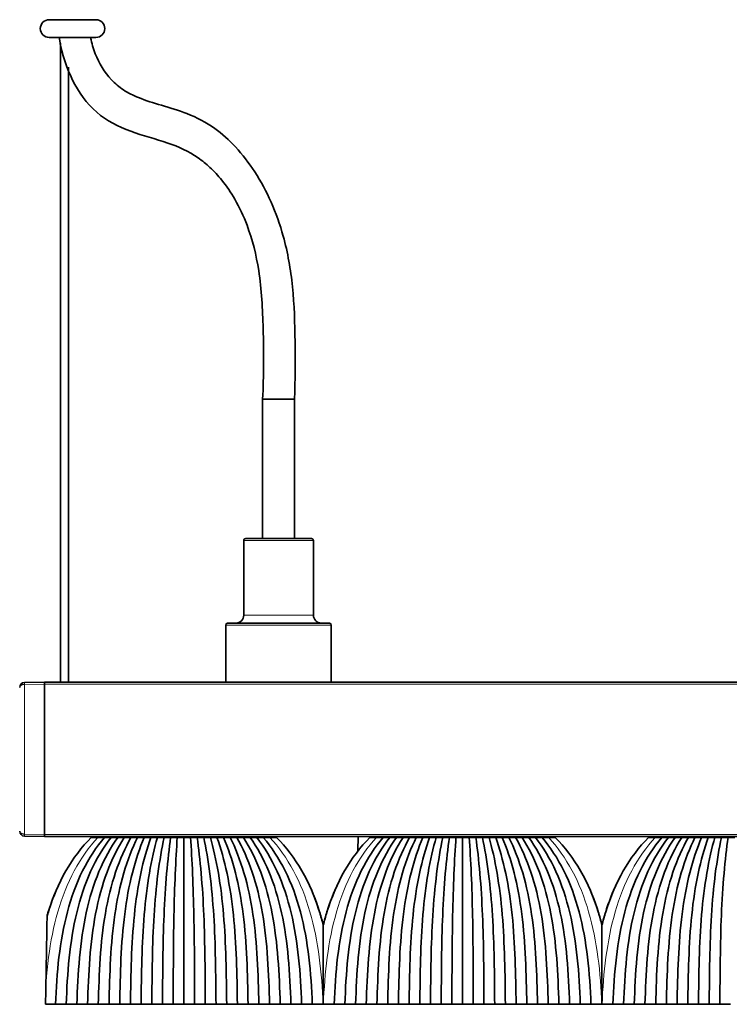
# Model space of a CAD drawing. Header units: millimetres. Extents: x -5 to 4200, y 0 to 2970.
# Tile 1 of 96: x 109 to 181, y 1592 to 1690. Entities that reach past the tile are written whole.
import ezdxf

# ---------------------------------------------------------------- set-up
doc = ezdxf.new("R2010")
doc.units = ezdxf.units.MM
doc.layers.add('1', color=7, linetype='Continuous', true_color=0xffffff)
doc.layers.add('51', color=7, linetype='Continuous', true_color=0xffffff)

msp = doc.modelspace()

# ---------------------------------------------------------------- linework, layer by layer
at = {"layer": '1', "color": 155, "linetype": 'Continuous', "lineweight": 35, "true_color": 0x4c7299}
for p, q in [((117.084, 1690.46), (112.384, 1690.46)), ((112.384, 1688.68), (117.084, 1688.68)), ((113.52, 1688.12), (113.52, 1623.971)), ((114.32, 1623.971), (114.32, 1685.682)), ((137.025, 1652.37), (133.825, 1652.37)), ((133.825, 1638.37), (133.825, 1652.37)), ((137.025, 1638.37), (137.025, 1652.37)), ((131.928, 1638.17), (131.928, 1630.687)), ((132.128, 1638.37), (138.728, 1638.37)), ((138.928, 1638.17), (138.928, 1630.687)), ((130.299, 1629.887), (140.556, 1629.887)), ((130.128, 1623.97), (130.128, 1629.689)), ((140.728, 1623.97), (140.728, 1629.689)), ((109.912, 1623.935), (111.92, 1623.97)), ((111.92, 1623.97), (111.92, 1623.77)), ((111.92, 1623.97), (1371.92, 1623.97)), ((111.92, 1623.77), (111.92, 1623.97)), ((111.92, 1623.77), (111.92, 1608.67)), ((111.92, 1608.67), (111.92, 1623.77)), ((111.92, 1608.47), (109.912, 1608.505)), ((111.92, 1608.67), (111.92, 1608.47)), ((111.92, 1608.47), (111.92, 1608.67)), ((111.92, 1608.47), (1371.92, 1608.47)), ((119.158, 1608.37), (119.16, 1608.47)), ((132.683, 1608.37), (132.681, 1608.47)), ((143.424, 1608.47), (143.411, 1607.016)), ((147.158, 1608.37), (147.16, 1608.47)), ((160.683, 1608.37), (160.681, 1608.47)), ((175.158, 1608.37), (175.16, 1608.47))]:
    msp.add_line(p, q, dxfattribs=at)
at = {"layer": '1', "color": 155, "linetype": 'Continuous', "lineweight": 18, "true_color": 0x4c7299}
for p, q in [((138.928, 1638.17), (131.928, 1638.17)), ((131.928, 1630.687), (138.928, 1630.687)), ((140.728, 1629.689), (130.128, 1629.689)), ((111.92, 1623.77), (109.912, 1623.735)), ((109.912, 1623.735), (109.912, 1608.705)), ((111.92, 1623.77), (1371.92, 1623.77)), ((109.912, 1608.705), (111.92, 1608.67)), ((111.92, 1608.67), (1371.92, 1608.67)), ((121.17, 1608.37), (121.17, 1608.47)), ((130.67, 1608.37), (130.67, 1608.47)), ((149.17, 1608.37), (149.17, 1608.47)), ((158.67, 1608.37), (158.67, 1608.47)), ((177.17, 1608.37), (177.17, 1608.47))]:
    msp.add_line(p, q, dxfattribs=at)
at = {"layer": '1', "color": 155, "linetype": 'Continuous', "lineweight": 35, "true_color": 0x4c7299}
for centre, radius, start, end in [((112.384, 1689.57), 0.89, 90, 270), ((117.084, 1689.57), 0.89, 270, 90), ((132.128, 1638.17), 0.2, 90, 180), ((138.728, 1638.17), 0.2, 0, 90), ((130.328, 1629.689), 0.2, 98.21321, 180), ((131.128, 1630.687), 0.8, 270, 0), ((139.728, 1630.687), 0.8, 180, 270), ((140.528, 1629.689), 0.2, 0, 81.78679), ((109.92, 1623.435), 0.5, 91, 180), ((109.92, 1609.005), 0.5, 180, 269)]:
    msp.add_arc(centre, radius, start, end, dxfattribs=at)
at = {"layer": '1', "color": 155, "linetype": 'Continuous', "lineweight": 18, "true_color": 0x4c7299}
for points, weights in [([(109.912, 1623.735), (109.42, 1623.73), (109.42, 1623.435)], [0.992885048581, 0.710708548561, 1]), ([(109.912, 1623.935), (109.908, 1623.935), (109.912, 1623.735)], [1, 0.707169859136, 0.999873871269]), ([(109.42, 1609.005), (109.42, 1608.71), (109.912, 1608.705)], [1, 0.710708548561, 0.992885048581]), ([(109.912, 1608.705), (109.908, 1608.505), (109.912, 1608.505)], [0.999873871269, 0.707169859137, 1])]:
    msp.add_rational_spline(points, weights, degree=2, dxfattribs=at)
msp.add_open_spline([(112.059, 1593.809), (112.124, 1594.658), (112.368, 1597.072), (113.132, 1600.974), (114.779, 1605.149), (116.387, 1607.407), (117.273, 1608.37)], degree=3, knots=[0, 0, 0, 0, 0.152181, 0.434787, 0.717394, 1, 1, 1, 1], dxfattribs=at)
at = {"layer": '1', "color": 155, "linetype": 'Continuous', "lineweight": 35, "true_color": 0x4c7299}
for points, knots in [([(116.605, 1608.37), (115.651, 1607.407), (113.934, 1605.149), (112.703, 1602.241), (112.215, 1600.638), (112.176, 1600.506)], [0, 0, 0, 0, 0.478553, 0.957106, 1, 1, 1, 1]), ([(139.92, 1599.58), (139.806, 1600.026), (139.26, 1601.953), (137.907, 1605.149), (136.19, 1607.407), (135.235, 1608.37)], [0, 0, 0, 0, 0.129176, 0.564588, 1, 1, 1, 1]), ([(144.605, 1608.37), (143.651, 1607.407), (141.934, 1605.149), (140.581, 1601.953), (140.035, 1600.026), (139.92, 1599.58)], [0, 0, 0, 0, 0.435412, 0.870824, 1, 1, 1, 1]), ([(167.92, 1599.58), (167.806, 1600.026), (167.26, 1601.953), (165.907, 1605.149), (164.19, 1607.407), (163.235, 1608.37)], [0, 0, 0, 0, 0.129176, 0.564588, 1, 1, 1, 1]), ([(172.605, 1608.37), (171.651, 1607.407), (169.934, 1605.149), (168.581, 1601.953), (168.035, 1600.026), (167.92, 1599.58)], [0, 0, 0, 0, 0.435412, 0.870824, 1, 1, 1, 1]), ([(113.69, 1604.326), (113.119, 1603.223), (112.608, 1601.945), (112.205, 1600.613), (112.176, 1600.513)], [0, 0, 0, 0, 0.924749, 1, 1, 1, 1]), ([(138.107, 1604.41), (138.698, 1603.284), (139.341, 1601.683), (139.815, 1600), (139.92, 1599.587)], [0, 0, 0, 0, 0.756942, 1, 1, 1, 1]), ([(166.107, 1604.41), (166.698, 1603.284), (167.341, 1601.683), (167.815, 1600), (167.92, 1599.587)], [0, 0, 0, 0, 0.756942, 1, 1, 1, 1]), ([(141.457, 1603.86), (140.989, 1602.892), (140.442, 1601.478), (140.026, 1600), (139.92, 1599.587)], [0, 0, 0, 0, 0.723227, 1, 1, 1, 1]), ([(169.457, 1603.86), (168.989, 1602.892), (168.442, 1601.478), (168.026, 1600), (167.92, 1599.587)], [0, 0, 0, 0, 0.723227, 1, 1, 1, 1]), ([(112.176, 1600.506), (112.166, 1599.982), (112.157, 1599.449), (112.138, 1598.364), (112.129, 1597.813), (112.109, 1596.694), (112.099, 1596.126), (112.087, 1595.407), (112.083, 1595.191), (112.079, 1594.973), (112.076, 1594.828), (112.075, 1594.756), (112.069, 1594.392), (112.064, 1594.101), (112.059, 1593.809)], [0, 0, 0, 0, 0.25, 0.25, 0.5, 0.5, 0.75, 0.75, 0.8125, 0.84375, 0.84375, 0.875, 0.875, 1, 1, 1, 1]), ([(139.92, 1591.62), (139.92, 1592.306), (139.92, 1593.671), (139.92, 1595.688), (139.92, 1597.009), (139.92, 1597.825), (139.92, 1597.988), (139.92, 1598.311), (139.92, 1598.794), (139.92, 1599.268), (139.92, 1599.58)], [0, 0, 0, 0, 0.25, 0.5, 0.75, 0.75, 0.8125, 0.8125, 0.875, 1, 1, 1, 1]), ([(167.92, 1591.62), (167.92, 1592.306), (167.92, 1593.671), (167.92, 1595.688), (167.92, 1597.009), (167.92, 1597.825), (167.92, 1597.988), (167.92, 1598.311), (167.92, 1598.794), (167.92, 1599.268), (167.92, 1599.58)], [0, 0, 0, 0, 0.25, 0.5, 0.75, 0.75, 0.8125, 0.8125, 0.875, 1, 1, 1, 1])]:
    msp.add_open_spline(points, degree=3, knots=knots, dxfattribs=at)
for points, degree in [([(113.02, 1591.62), (113.079, 1593.205), (113.282, 1596.362), (114.098, 1600.974), (115.624, 1605.149), (117.123, 1607.407), (117.94, 1608.37)], 3), ([(118.605, 1608.37), (117.83, 1607.374), (116.426, 1605.064), (115.035, 1600.868), (114.32, 1596.292), (114.148, 1593.183), (114.095, 1591.621)], 3), ([(119.27, 1608.37), (118.569, 1607.378), (117.28, 1605.072), (116.004, 1600.877), (115.365, 1596.298), (115.219, 1593.184), (115.17, 1591.62)], 3), ([(119.935, 1608.37), (119.282, 1607.344), (118.097, 1604.985), (116.956, 1600.773), (116.408, 1596.231), (116.288, 1593.163), (116.245, 1591.621)], 3), ([(117.273, 1608.37), (117.05, 1608.37), (116.828, 1608.37), (116.605, 1608.37)], 3), ([(117.94, 1608.37), (117.718, 1608.37), (117.495, 1608.37), (117.273, 1608.37)], 3), ([(120.6, 1608.37), (120.025, 1607.352), (118.962, 1605.001), (117.937, 1600.79), (117.457, 1596.243), (117.359, 1593.166), (117.32, 1591.62)], 3), ([(118.605, 1608.37), (118.384, 1608.37), (118.162, 1608.37), (117.94, 1608.37)], 3), ([(121.265, 1608.37), (120.744, 1607.317), (119.795, 1604.913), (118.904, 1600.688), (118.505, 1596.18), (118.428, 1593.146), (118.395, 1591.621)], 3), ([(119.27, 1608.37), (119.049, 1608.37), (118.827, 1608.37), (118.605, 1608.37)], 3), ([(119.212, 1608.47), (119.212, 1608.437), (119.211, 1608.403), (119.211, 1608.37)], 3), ([(119.935, 1608.37), (119.714, 1608.37), (119.492, 1608.37), (119.27, 1608.37)], 3), ([(121.93, 1608.37), (121.489, 1607.33), (120.671, 1604.938), (119.897, 1600.715), (119.559, 1596.197), (119.499, 1593.151), (119.47, 1591.62)], 3), ([(120.6, 1608.37), (120.379, 1608.37), (120.157, 1608.37), (119.935, 1608.37)], 3), ([(122.595, 1608.37), (122.215, 1607.295), (121.521, 1604.853), (120.881, 1600.619), (120.613, 1596.139), (120.569, 1593.133), (120.545, 1591.621)], 3), ([(121.265, 1608.37), (121.044, 1608.37), (120.822, 1608.37), (120.6, 1608.37)], 3), ([(120.715, 1608.37), (120.715, 1608.403), (120.714, 1608.437), (120.714, 1608.47)], 3), ([(121.93, 1608.37), (121.709, 1608.37), (121.487, 1608.37), (121.265, 1608.37)], 3), ([(123.26, 1608.37), (122.961, 1607.313), (122.404, 1604.89), (121.886, 1600.656), (121.671, 1596.162), (121.639, 1593.14), (121.62, 1591.62)], 3), ([(122.595, 1608.37), (122.374, 1608.37), (122.152, 1608.37), (121.93, 1608.37)], 3), ([(123.26, 1608.37), (123.039, 1608.37), (122.817, 1608.37), (122.595, 1608.37)], 3), ([(123.925, 1608.37), (123.694, 1607.279), (123.269, 1604.801), (122.885, 1600.562), (122.731, 1596.123), (122.709, 1593.123), (122.695, 1591.621)], 3), ([(123.925, 1608.37), (123.704, 1608.37), (123.482, 1608.37), (123.26, 1608.37)], 3), ([(124.59, 1608.37), (124.439, 1607.302), (124.156, 1604.849), (123.896, 1600.612), (123.793, 1596.153), (123.78, 1593.132), (123.77, 1591.62)], 3), ([(124.59, 1608.37), (124.369, 1608.37), (124.147, 1608.37), (123.925, 1608.37)], 3), ([(125.255, 1608.37), (125.034, 1608.37), (124.812, 1608.37), (124.59, 1608.37)], 3), ([(125.255, 1608.37), (125.178, 1607.271), (125.035, 1604.777), (124.906, 1600.536), (124.856, 1596.108), (124.85, 1593.118), (124.845, 1591.621)], 3), ([(125.92, 1608.37), (125.699, 1608.37), (125.477, 1608.37), (125.255, 1608.37)], 3), ([(125.92, 1608.37), (125.92, 1607.299), (125.92, 1604.911), (125.92, 1600.777), (125.92, 1596.282), (125.92, 1593.172), (125.92, 1591.62)], 3), ([(126.585, 1608.37), (126.364, 1608.37), (126.142, 1608.37), (125.92, 1608.37)], 3), ([(127.25, 1608.37), (127.029, 1608.37), (126.807, 1608.37), (126.585, 1608.37)], 3), ([(126.585, 1608.37), (126.663, 1607.271), (126.806, 1604.777), (126.935, 1600.536), (126.984, 1596.108), (126.991, 1593.118), (126.995, 1591.621)], 3), ([(127.25, 1608.37), (127.402, 1607.302), (127.685, 1604.849), (127.945, 1600.612), (128.047, 1596.153), (128.061, 1593.132), (128.07, 1591.62)], 3), ([(127.915, 1608.37), (127.694, 1608.37), (127.472, 1608.37), (127.25, 1608.37)], 3), ([(128.58, 1608.37), (128.359, 1608.37), (128.137, 1608.37), (127.915, 1608.37)], 3), ([(127.915, 1608.37), (128.147, 1607.279), (128.572, 1604.801), (128.956, 1600.562), (129.11, 1596.123), (129.132, 1593.123), (129.145, 1591.621)], 3), ([(128.58, 1608.37), (128.879, 1607.313), (129.437, 1604.89), (129.955, 1600.656), (130.169, 1596.162), (130.202, 1593.14), (130.22, 1591.62)], 3), ([(129.245, 1608.37), (129.024, 1608.37), (128.802, 1608.37), (128.58, 1608.37)], 3), ([(129.91, 1608.37), (129.689, 1608.37), (129.467, 1608.37), (129.245, 1608.37)], 3), ([(129.245, 1608.37), (129.626, 1607.295), (130.32, 1604.853), (130.96, 1600.619), (131.228, 1596.139), (131.272, 1593.133), (131.295, 1591.621)], 3), ([(129.91, 1608.37), (130.352, 1607.33), (131.17, 1604.938), (131.944, 1600.715), (132.282, 1596.197), (132.342, 1593.151), (132.37, 1591.62)], 3), ([(130.575, 1608.37), (130.354, 1608.37), (130.132, 1608.37), (129.91, 1608.37)], 3), ([(131.24, 1608.37), (131.019, 1608.37), (130.797, 1608.37), (130.575, 1608.37)], 3), ([(130.575, 1608.37), (131.097, 1607.317), (132.046, 1604.913), (132.937, 1600.688), (133.336, 1596.18), (133.412, 1593.146), (133.445, 1591.621)], 3), ([(131.126, 1608.47), (131.126, 1608.437), (131.126, 1608.403), (131.126, 1608.37)], 3), ([(131.24, 1608.37), (131.816, 1607.352), (132.879, 1605.001), (133.904, 1600.79), (134.384, 1596.243), (134.482, 1593.166), (134.52, 1591.62)], 3), ([(131.905, 1608.37), (131.684, 1608.37), (131.462, 1608.37), (131.24, 1608.37)], 3), ([(132.57, 1608.37), (132.349, 1608.37), (132.127, 1608.37), (131.905, 1608.37)], 3), ([(131.905, 1608.37), (132.558, 1607.344), (133.744, 1604.985), (134.885, 1600.773), (135.433, 1596.231), (135.553, 1593.163), (135.595, 1591.621)], 3), ([(132.57, 1608.37), (133.272, 1607.378), (134.561, 1605.072), (135.837, 1600.877), (136.476, 1596.298), (136.622, 1593.184), (136.67, 1591.62)], 3), ([(133.235, 1608.37), (133.014, 1608.37), (132.792, 1608.37), (132.57, 1608.37)], 3), ([(132.63, 1608.37), (132.63, 1608.403), (132.629, 1608.437), (132.628, 1608.47)], 3), ([(133.9, 1608.37), (133.679, 1608.37), (133.457, 1608.37), (133.235, 1608.37)], 3), ([(133.235, 1608.37), (134.01, 1607.374), (135.414, 1605.064), (136.806, 1600.868), (137.521, 1596.292), (137.692, 1593.183), (137.745, 1591.621)], 3), ([(133.9, 1608.37), (134.718, 1607.407), (136.216, 1605.149), (137.743, 1600.974), (138.559, 1596.362), (138.762, 1593.205), (138.82, 1591.62)], 3), ([(134.568, 1608.37), (134.345, 1608.37), (134.123, 1608.37), (133.9, 1608.37)], 3), ([(135.235, 1608.37), (135.013, 1608.37), (134.79, 1608.37), (134.568, 1608.37)], 3), ([(141.02, 1591.62), (141.079, 1593.205), (141.282, 1596.362), (142.098, 1600.974), (143.624, 1605.149), (145.123, 1607.407), (145.94, 1608.37)], 3), ([(146.605, 1608.37), (145.83, 1607.374), (144.426, 1605.064), (143.035, 1600.868), (142.32, 1596.292), (142.148, 1593.183), (142.095, 1591.621)], 3), ([(147.27, 1608.37), (146.569, 1607.378), (145.28, 1605.072), (144.004, 1600.877), (143.365, 1596.298), (143.219, 1593.184), (143.17, 1591.62)], 3), ([(147.935, 1608.37), (147.282, 1607.344), (146.097, 1604.985), (144.956, 1600.773), (144.408, 1596.231), (144.288, 1593.163), (144.245, 1591.621)], 3), ([(145.273, 1608.37), (145.05, 1608.37), (144.828, 1608.37), (144.605, 1608.37)], 3), ([(145.94, 1608.37), (145.718, 1608.37), (145.495, 1608.37), (145.273, 1608.37)], 3), ([(148.6, 1608.37), (148.025, 1607.352), (146.962, 1605.001), (145.937, 1600.79), (145.457, 1596.243), (145.359, 1593.166), (145.32, 1591.62)], 3), ([(146.605, 1608.37), (146.384, 1608.37), (146.162, 1608.37), (145.94, 1608.37)], 3), ([(149.265, 1608.37), (148.744, 1607.317), (147.795, 1604.913), (146.904, 1600.688), (146.505, 1596.18), (146.428, 1593.146), (146.395, 1591.621)], 3), ([(147.27, 1608.37), (147.049, 1608.37), (146.827, 1608.37), (146.605, 1608.37)], 3), ([(147.212, 1608.47), (147.212, 1608.437), (147.211, 1608.403), (147.211, 1608.37)], 3), ([(147.935, 1608.37), (147.714, 1608.37), (147.492, 1608.37), (147.27, 1608.37)], 3), ([(149.93, 1608.37), (149.489, 1607.33), (148.671, 1604.938), (147.897, 1600.715), (147.559, 1596.197), (147.499, 1593.151), (147.47, 1591.62)], 3), ([(148.6, 1608.37), (148.379, 1608.37), (148.157, 1608.37), (147.935, 1608.37)], 3), ([(150.595, 1608.37), (150.215, 1607.295), (149.521, 1604.853), (148.881, 1600.619), (148.613, 1596.139), (148.569, 1593.133), (148.545, 1591.621)], 3), ([(149.265, 1608.37), (149.044, 1608.37), (148.822, 1608.37), (148.6, 1608.37)], 3), ([(148.715, 1608.37), (148.715, 1608.403), (148.714, 1608.437), (148.714, 1608.47)], 3), ([(149.93, 1608.37), (149.709, 1608.37), (149.487, 1608.37), (149.265, 1608.37)], 3), ([(151.26, 1608.37), (150.961, 1607.313), (150.404, 1604.89), (149.886, 1600.656), (149.671, 1596.162), (149.639, 1593.14), (149.62, 1591.62)], 3), ([(150.595, 1608.37), (150.374, 1608.37), (150.152, 1608.37), (149.93, 1608.37)], 3), ([(151.26, 1608.37), (151.039, 1608.37), (150.817, 1608.37), (150.595, 1608.37)], 3), ([(151.925, 1608.37), (151.694, 1607.279), (151.269, 1604.801), (150.885, 1600.562), (150.731, 1596.123), (150.709, 1593.123), (150.695, 1591.621)], 3), ([(151.925, 1608.37), (151.704, 1608.37), (151.482, 1608.37), (151.26, 1608.37)], 3), ([(152.59, 1608.37), (152.439, 1607.302), (152.156, 1604.849), (151.896, 1600.612), (151.793, 1596.153), (151.78, 1593.132), (151.77, 1591.62)], 3), ([(152.59, 1608.37), (152.369, 1608.37), (152.147, 1608.37), (151.925, 1608.37)], 3), ([(153.255, 1608.37), (153.034, 1608.37), (152.812, 1608.37), (152.59, 1608.37)], 3), ([(153.255, 1608.37), (153.178, 1607.271), (153.035, 1604.777), (152.906, 1600.536), (152.856, 1596.108), (152.85, 1593.118), (152.845, 1591.621)], 3), ([(153.92, 1608.37), (153.699, 1608.37), (153.477, 1608.37), (153.255, 1608.37)], 3), ([(154.585, 1608.37), (154.364, 1608.37), (154.142, 1608.37), (153.92, 1608.37)], 3), ([(153.92, 1608.37), (153.92, 1607.299), (153.92, 1604.911), (153.92, 1600.777), (153.92, 1596.282), (153.92, 1593.172), (153.92, 1591.62)], 3), ([(155.25, 1608.37), (155.029, 1608.37), (154.807, 1608.37), (154.585, 1608.37)], 3), ([(154.585, 1608.37), (154.663, 1607.271), (154.806, 1604.777), (154.935, 1600.536), (154.984, 1596.108), (154.991, 1593.118), (154.995, 1591.621)], 3), ([(155.25, 1608.37), (155.402, 1607.302), (155.685, 1604.849), (155.945, 1600.612), (156.047, 1596.153), (156.061, 1593.132), (156.07, 1591.62)], 3), ([(155.915, 1608.37), (155.694, 1608.37), (155.472, 1608.37), (155.25, 1608.37)], 3), ([(156.58, 1608.37), (156.359, 1608.37), (156.137, 1608.37), (155.915, 1608.37)], 3), ([(155.915, 1608.37), (156.147, 1607.279), (156.572, 1604.801), (156.956, 1600.562), (157.11, 1596.123), (157.132, 1593.123), (157.145, 1591.621)], 3), ([(156.58, 1608.37), (156.879, 1607.313), (157.437, 1604.89), (157.955, 1600.656), (158.169, 1596.162), (158.202, 1593.14), (158.22, 1591.62)], 3), ([(157.245, 1608.37), (157.024, 1608.37), (156.802, 1608.37), (156.58, 1608.37)], 3), ([(157.91, 1608.37), (157.689, 1608.37), (157.467, 1608.37), (157.245, 1608.37)], 3), ([(157.245, 1608.37), (157.626, 1607.295), (158.32, 1604.853), (158.96, 1600.619), (159.228, 1596.139), (159.272, 1593.133), (159.295, 1591.621)], 3), ([(157.91, 1608.37), (158.352, 1607.33), (159.17, 1604.938), (159.944, 1600.715), (160.282, 1596.197), (160.342, 1593.151), (160.37, 1591.62)], 3), ([(158.575, 1608.37), (158.354, 1608.37), (158.132, 1608.37), (157.91, 1608.37)], 3), ([(159.24, 1608.37), (159.019, 1608.37), (158.797, 1608.37), (158.575, 1608.37)], 3), ([(158.575, 1608.37), (159.097, 1607.317), (160.046, 1604.913), (160.937, 1600.688), (161.336, 1596.18), (161.412, 1593.146), (161.445, 1591.621)], 3), ([(159.126, 1608.47), (159.126, 1608.437), (159.126, 1608.403), (159.126, 1608.37)], 3), ([(159.24, 1608.37), (159.816, 1607.352), (160.879, 1605.001), (161.904, 1600.79), (162.384, 1596.243), (162.482, 1593.166), (162.52, 1591.62)], 3), ([(159.905, 1608.37), (159.684, 1608.37), (159.462, 1608.37), (159.24, 1608.37)], 3), ([(160.57, 1608.37), (160.349, 1608.37), (160.127, 1608.37), (159.905, 1608.37)], 3), ([(159.905, 1608.37), (160.558, 1607.344), (161.744, 1604.985), (162.885, 1600.773), (163.433, 1596.231), (163.553, 1593.163), (163.595, 1591.621)], 3), ([(160.57, 1608.37), (161.272, 1607.378), (162.561, 1605.072), (163.837, 1600.877), (164.476, 1596.298), (164.622, 1593.184), (164.67, 1591.62)], 3), ([(161.235, 1608.37), (161.014, 1608.37), (160.792, 1608.37), (160.57, 1608.37)], 3), ([(160.63, 1608.37), (160.63, 1608.403), (160.629, 1608.437), (160.628, 1608.47)], 3), ([(161.9, 1608.37), (161.679, 1608.37), (161.457, 1608.37), (161.235, 1608.37)], 3), ([(161.235, 1608.37), (162.01, 1607.374), (163.414, 1605.064), (164.806, 1600.868), (165.521, 1596.292), (165.692, 1593.183), (165.745, 1591.621)], 3), ([(161.9, 1608.37), (162.718, 1607.407), (164.216, 1605.149), (165.743, 1600.974), (166.559, 1596.362), (166.762, 1593.205), (166.82, 1591.62)], 3), ([(162.568, 1608.37), (162.345, 1608.37), (162.123, 1608.37), (161.9, 1608.37)], 3), ([(163.235, 1608.37), (163.013, 1608.37), (162.79, 1608.37), (162.568, 1608.37)], 3), ([(169.02, 1591.62), (169.079, 1593.205), (169.282, 1596.362), (170.098, 1600.974), (171.624, 1605.149), (173.123, 1607.407), (173.94, 1608.37)], 3), ([(174.605, 1608.37), (173.83, 1607.374), (172.426, 1605.064), (171.035, 1600.868), (170.32, 1596.292), (170.148, 1593.183), (170.095, 1591.621)], 3), ([(175.27, 1608.37), (174.569, 1607.378), (173.28, 1605.072), (172.004, 1600.877), (171.365, 1596.298), (171.219, 1593.184), (171.17, 1591.62)], 3), ([(175.935, 1608.37), (175.282, 1607.344), (174.097, 1604.985), (172.956, 1600.773), (172.408, 1596.231), (172.288, 1593.163), (172.245, 1591.621)], 3), ([(173.273, 1608.37), (173.05, 1608.37), (172.828, 1608.37), (172.605, 1608.37)], 3), ([(173.94, 1608.37), (173.718, 1608.37), (173.495, 1608.37), (173.273, 1608.37)], 3), ([(176.6, 1608.37), (176.025, 1607.352), (174.962, 1605.001), (173.937, 1600.79), (173.457, 1596.243), (173.359, 1593.166), (173.32, 1591.62)], 3), ([(174.605, 1608.37), (174.384, 1608.37), (174.162, 1608.37), (173.94, 1608.37)], 3), ([(177.265, 1608.37), (176.744, 1607.317), (175.795, 1604.913), (174.904, 1600.688), (174.505, 1596.18), (174.428, 1593.146), (174.395, 1591.621)], 3), ([(175.27, 1608.37), (175.049, 1608.37), (174.827, 1608.37), (174.605, 1608.37)], 3), ([(175.212, 1608.47), (175.212, 1608.437), (175.211, 1608.403), (175.211, 1608.37)], 3), ([(175.935, 1608.37), (175.714, 1608.37), (175.492, 1608.37), (175.27, 1608.37)], 3), ([(177.93, 1608.37), (177.489, 1607.33), (176.671, 1604.938), (175.897, 1600.715), (175.559, 1596.197), (175.499, 1593.151), (175.47, 1591.62)], 3), ([(176.6, 1608.37), (176.379, 1608.37), (176.157, 1608.37), (175.935, 1608.37)], 3), ([(178.595, 1608.37), (178.215, 1607.295), (177.521, 1604.853), (176.881, 1600.619), (176.613, 1596.139), (176.569, 1593.133), (176.545, 1591.621)], 3), ([(177.265, 1608.37), (177.044, 1608.37), (176.822, 1608.37), (176.6, 1608.37)], 3), ([(176.715, 1608.37), (176.715, 1608.403), (176.714, 1608.437), (176.714, 1608.47)], 3), ([(177.93, 1608.37), (177.709, 1608.37), (177.487, 1608.37), (177.265, 1608.37)], 3), ([(179.26, 1608.37), (178.961, 1607.313), (178.404, 1604.89), (177.886, 1600.656), (177.671, 1596.162), (177.639, 1593.14), (177.62, 1591.62)], 3), ([(178.595, 1608.37), (178.374, 1608.37), (178.152, 1608.37), (177.93, 1608.37)], 3), ([(179.26, 1608.37), (179.039, 1608.37), (178.817, 1608.37), (178.595, 1608.37)], 3), ([(179.925, 1608.37), (179.694, 1607.279), (179.269, 1604.801), (178.885, 1600.562), (178.731, 1596.123), (178.709, 1593.123), (178.695, 1591.621)], 3), ([(179.925, 1608.37), (179.704, 1608.37), (179.482, 1608.37), (179.26, 1608.37)], 3), ([(180.59, 1608.37), (180.439, 1607.302), (180.156, 1604.849), (179.896, 1600.612), (179.793, 1596.153), (179.78, 1593.132), (179.77, 1591.62)], 3), ([(180.59, 1608.37), (180.369, 1608.37), (180.147, 1608.37), (179.925, 1608.37)], 3), ([(181.255, 1608.37), (181.034, 1608.37), (180.812, 1608.37), (180.59, 1608.37)], 3), ([(112.059, 1593.809), (112.046, 1593.082), (112.033, 1592.352), (112.02, 1591.62)], 3), ([(112.02, 1591.62), (112.354, 1591.62), (112.687, 1591.62), (113.02, 1591.62)], 3), ([(114.095, 1591.62), (113.558, 1591.62), (113.02, 1591.62)], 2), ([(115.17, 1591.62), (114.633, 1591.62), (114.095, 1591.62)], 2), ([(116.245, 1591.62), (115.708, 1591.62), (115.17, 1591.62)], 2), ([(117.32, 1591.62), (116.783, 1591.62), (116.245, 1591.62)], 2), ([(118.395, 1591.62), (117.858, 1591.62), (117.32, 1591.62)], 2), ([(119.47, 1591.62), (118.933, 1591.62), (118.395, 1591.62)], 2), ([(120.545, 1591.62), (120.008, 1591.62), (119.47, 1591.62)], 2), ([(121.62, 1591.62), (121.083, 1591.62), (120.545, 1591.62)], 2), ([(122.695, 1591.62), (122.158, 1591.62), (121.62, 1591.62)], 2), ([(123.77, 1591.62), (123.233, 1591.62), (122.695, 1591.62)], 2), ([(124.845, 1591.62), (124.308, 1591.62), (123.77, 1591.62)], 2), ([(125.92, 1591.62), (125.383, 1591.62), (124.845, 1591.62)], 2), ([(126.995, 1591.62), (126.458, 1591.62), (125.92, 1591.62)], 2), ([(128.07, 1591.62), (127.533, 1591.62), (126.995, 1591.62)], 2), ([(129.145, 1591.62), (128.608, 1591.62), (128.07, 1591.62)], 2), ([(130.22, 1591.62), (129.683, 1591.62), (129.145, 1591.62)], 2), ([(131.295, 1591.62), (130.758, 1591.62), (130.22, 1591.62)], 2), ([(132.37, 1591.62), (131.833, 1591.62), (131.295, 1591.62)], 2), ([(133.445, 1591.62), (132.908, 1591.62), (132.37, 1591.62)], 2), ([(134.52, 1591.62), (133.983, 1591.62), (133.445, 1591.62)], 2), ([(135.595, 1591.62), (135.058, 1591.62), (134.52, 1591.62)], 2), ([(136.67, 1591.62), (136.133, 1591.62), (135.595, 1591.62)], 2), ([(137.745, 1591.62), (137.208, 1591.62), (136.67, 1591.62)], 2), ([(138.82, 1591.62), (138.283, 1591.62), (137.745, 1591.62)], 2), ([(138.82, 1591.62), (139.183, 1591.62), (139.545, 1591.62), (139.908, 1591.62)], 3), ([(139.908, 1591.62), (139.912, 1591.62), (139.916, 1591.62), (139.92, 1591.62)], 3), ([(139.92, 1591.62), (139.925, 1591.62), (139.929, 1591.62), (139.933, 1591.62)], 3), ([(139.933, 1591.62), (140.295, 1591.62), (140.658, 1591.62), (141.02, 1591.62)], 3), ([(142.095, 1591.62), (141.558, 1591.62), (141.02, 1591.62)], 2), ([(143.17, 1591.62), (142.633, 1591.62), (142.095, 1591.62)], 2), ([(144.245, 1591.62), (143.708, 1591.62), (143.17, 1591.62)], 2), ([(145.32, 1591.62), (144.783, 1591.62), (144.245, 1591.62)], 2), ([(146.395, 1591.62), (145.858, 1591.62), (145.32, 1591.62)], 2), ([(147.47, 1591.62), (146.933, 1591.62), (146.395, 1591.62)], 2), ([(148.545, 1591.62), (148.008, 1591.62), (147.47, 1591.62)], 2), ([(149.62, 1591.62), (149.083, 1591.62), (148.545, 1591.62)], 2), ([(150.695, 1591.62), (150.158, 1591.62), (149.62, 1591.62)], 2), ([(151.77, 1591.62), (151.233, 1591.62), (150.695, 1591.62)], 2), ([(152.845, 1591.62), (152.308, 1591.62), (151.77, 1591.62)], 2), ([(153.92, 1591.62), (153.383, 1591.62), (152.845, 1591.62)], 2), ([(154.995, 1591.62), (154.458, 1591.62), (153.92, 1591.62)], 2), ([(156.07, 1591.62), (155.533, 1591.62), (154.995, 1591.62)], 2), ([(157.145, 1591.62), (156.608, 1591.62), (156.07, 1591.62)], 2), ([(158.22, 1591.62), (157.683, 1591.62), (157.145, 1591.62)], 2), ([(159.295, 1591.62), (158.758, 1591.62), (158.22, 1591.62)], 2), ([(160.37, 1591.62), (159.833, 1591.62), (159.295, 1591.62)], 2), ([(161.445, 1591.62), (160.908, 1591.62), (160.37, 1591.62)], 2), ([(162.52, 1591.62), (161.983, 1591.62), (161.445, 1591.62)], 2), ([(163.595, 1591.62), (163.058, 1591.62), (162.52, 1591.62)], 2), ([(164.67, 1591.62), (164.133, 1591.62), (163.595, 1591.62)], 2), ([(165.745, 1591.62), (165.208, 1591.62), (164.67, 1591.62)], 2), ([(166.82, 1591.62), (166.283, 1591.62), (165.745, 1591.62)], 2), ([(166.82, 1591.62), (167.183, 1591.62), (167.545, 1591.62), (167.908, 1591.62)], 3), ([(167.908, 1591.62), (167.912, 1591.62), (167.916, 1591.62), (167.92, 1591.62)], 3), ([(167.92, 1591.62), (167.925, 1591.62), (167.929, 1591.62), (167.933, 1591.62)], 3), ([(167.933, 1591.62), (168.295, 1591.62), (168.658, 1591.62), (169.02, 1591.62)], 3), ([(170.095, 1591.62), (169.558, 1591.62), (169.02, 1591.62)], 2), ([(171.17, 1591.62), (170.633, 1591.62), (170.095, 1591.62)], 2), ([(172.245, 1591.62), (171.708, 1591.62), (171.17, 1591.62)], 2), ([(173.32, 1591.62), (172.783, 1591.62), (172.245, 1591.62)], 2), ([(174.395, 1591.62), (173.858, 1591.62), (173.32, 1591.62)], 2), ([(175.47, 1591.62), (174.933, 1591.62), (174.395, 1591.62)], 2), ([(176.545, 1591.62), (176.008, 1591.62), (175.47, 1591.62)], 2), ([(177.62, 1591.62), (177.083, 1591.62), (176.545, 1591.62)], 2), ([(178.695, 1591.62), (178.158, 1591.62), (177.62, 1591.62)], 2), ([(179.77, 1591.62), (179.233, 1591.62), (178.695, 1591.62)], 2), ([(180.845, 1591.62), (180.308, 1591.62), (179.77, 1591.62)], 2)]:
    msp.add_open_spline(points, degree=degree, dxfattribs=at)
at = {"layer": '1', "color": 155, "linetype": 'Continuous', "lineweight": 18, "true_color": 0x4c7299}
for points in [[(139.908, 1591.62), (139.844, 1593.205), (139.612, 1596.362), (138.709, 1600.974), (137.062, 1605.149), (135.454, 1607.407), (134.568, 1608.37)], [(139.933, 1591.62), (139.997, 1593.205), (140.229, 1596.362), (141.132, 1600.974), (142.779, 1605.149), (144.387, 1607.407), (145.273, 1608.37)], [(146.535, 1608.37), (146.536, 1608.403), (146.536, 1608.437), (146.537, 1608.47)], [(167.908, 1591.62), (167.844, 1593.205), (167.612, 1596.362), (166.709, 1600.974), (165.062, 1605.149), (163.454, 1607.407), (162.568, 1608.37)], [(167.933, 1591.62), (167.997, 1593.205), (168.229, 1596.362), (169.132, 1600.974), (170.779, 1605.149), (172.387, 1607.407), (173.273, 1608.37)]]:
    msp.add_open_spline(points, degree=3, dxfattribs=at)
at = {"layer": '51', "color": 155, "linetype": 'Continuous', "lineweight": 35, "true_color": 0x4c7299}
msp.add_line((133.825, 1652.37), (137.025, 1652.37), dxfattribs=at)
for points, knots in [([(113.393, 1688.674), (113.408, 1688.567), (113.637, 1687.086), (114.538, 1684.361), (116.911, 1680.944), (120.541, 1679.097), (124.164, 1678.253), (126.89, 1677.027), (128.612, 1675.612), (129.887, 1674.237), (131.189, 1672.304), (132.583, 1669.298), (133.658, 1664.918), (133.943, 1659.034), (133.954, 1654.733), (133.825, 1652.37)], [0, 0, 0, 0, 0.007034, 0.097771, 0.18597, 0.271305, 0.35665, 0.430389, 0.463724, 0.502011, 0.552751, 0.615566, 0.71798, 0.845598, 1, 1, 1, 1]), ([(137.025, 1652.37), (137.104, 1654.293), (137.122, 1658.055), (136.966, 1663.543), (136.148, 1668.27), (134.791, 1672.134), (133.163, 1675.154), (131.247, 1677.654), (128.989, 1679.728), (126.391, 1681.066), (123.733, 1681.837), (121.562, 1682.499), (119.842, 1683.339), (118.217, 1684.718), (117.1, 1686.573), (116.658, 1688.107), (116.552, 1688.656)], [0, 0, 0, 0, 0.125869, 0.246658, 0.359178, 0.438471, 0.5139, 0.582981, 0.643977, 0.713235, 0.771974, 0.825204, 0.861754, 0.896485, 0.963479, 1, 1, 1, 1])]:
    msp.add_open_spline(points, degree=3, knots=knots, dxfattribs=at)

doc.saveas('drawing.dxf')
